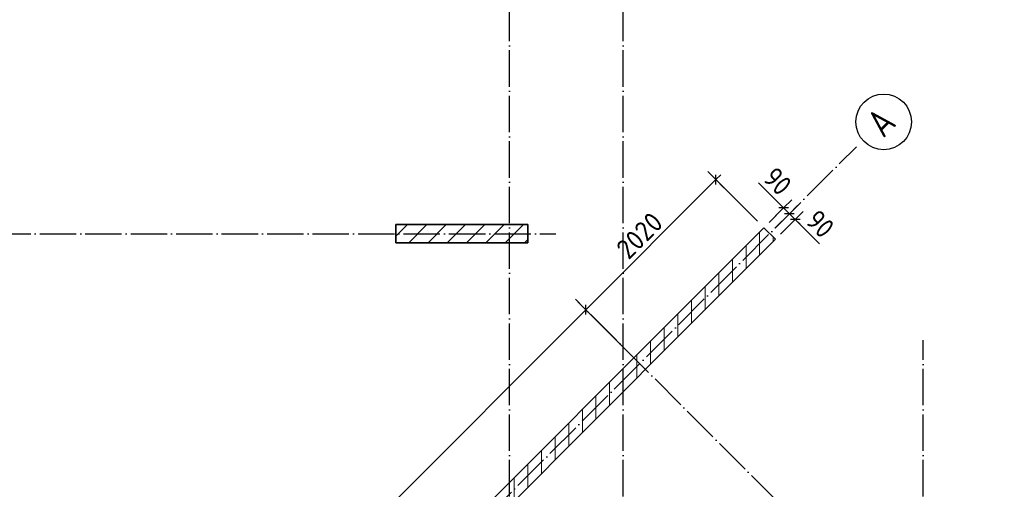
# Model space of a CAD drawing. Header units: millimetres. Extents: x -49773 to 2322955, y -3321 to 58485.
# Tile 60 of 256: x 275988 to 286818, y 28937 to 34096. Entities that reach past the tile are written whole.
import ezdxf

# ---------------------------------------------------------------- set-up
doc = ezdxf.new("R2010")
doc.units = ezdxf.units.MM
doc.linetypes.add('______11', pattern=[500, 400, -50, 0, -50])
doc.linetypes.add('______5', pattern=[1100, 800, -100, 100, -100])
doc.layers.add('Осевая линия_ общее', color=7, linetype='______5', lineweight=13, true_color=0xa0a0a0)
doc.layers.add('Размерная линия_ общее', color=7, linetype='Continuous', lineweight=13)
doc.layers.add('Стена_ общее', color=7, linetype='Continuous', lineweight=35)
doc.styles.add('ISOCPEUR', font='txt')

msp = doc.modelspace()

# ---------------------------------------------------------------- linework, layer by layer
at = {"color": 7, "linetype": 'Continuous', "lineweight": 35, "transparency": 33554687}
for p, q in [((281576.6, 31844.9), (280126.6, 31844.9)), ((280126.6, 31844.9), (280126.6, 31644.9)), ((281576.6, 31644.9), (281576.6, 31844.9)), ((280126.6, 31644.9), (281576.6, 31644.9))]:
    msp.add_line(p, q, dxfattribs=at)
at = {"color": 253, "linetype": '______5', "lineweight": 18, "true_color": 0xababab, "transparency": 33554687}
for p, q in [((280126.6, 31716.6), (280255, 31844.9)), ((280479.2, 31644.9), (280679.2, 31844.9)), ((280903.5, 31644.9), (281103.5, 31844.9)), ((281327.8, 31644.9), (281527.7, 31844.9))]:
    msp.add_line(p, q, dxfattribs=at)
at = {"color": 253, "linetype": '______11', "lineweight": 18, "true_color": 0xababab, "transparency": 33554687}
for p, q in [((280267.1, 31644.9), (280467.1, 31844.9)), ((280691.3, 31644.9), (280891.3, 31844.9)), ((281115.6, 31644.9), (281315.6, 31844.9)), ((281539.9, 31644.9), (281576.6, 31681.7))]:
    msp.add_line(p, q, dxfattribs=at)
at = {"layer": 'Осевая линия_ общее', "color": 253, "linetype": '______11', "lineweight": -3, "true_color": 0xa0a0a0, "transparency": 33554687}
for p, q in [((281376.6, 7354.9), (281376.6, 57434.9)), ((282626.6, 7354.9), (282626.6, 49944.9)), ((268028.8, 15539.2), (285190.3, 32700.6)), ((264706.6, 31744.9), (281886.6, 31744.9)), ((288563.2, 24561.9), (282100.2, 31024.8)), ((285926.6, 7354.9), (285926.6, 30574.9))]:
    msp.add_line(p, q, dxfattribs=at)
at = {"layer": 'Осевая линия_ общее', "color": 7, "linetype": 'Continuous', "lineweight": 25, "transparency": 33554687}
msp.add_circle((285491, 32973.8), 305.8, dxfattribs=at)
at = {"layer": 'Размерная линия_ общее', "color": 253, "linetype": 'Continuous', "lineweight": -3, "true_color": 0xa0a0a0, "transparency": 33554687}
for p, q in [((283645.8, 32339), (283557.4, 32427.4)), ((283645.8, 32339), (283734.2, 32250.6)), ((283645.8, 32339), (284102.9, 31881.9)), ((284390.6, 32028.3), (284479, 32116.6)), ((284390.6, 32028.3), (284230.1, 31867.8)), ((284454.3, 31964.6), (284293.8, 31804.1)), ((284390.6, 32028.3), (284302.2, 31939.9)), ((284454.3, 31964.6), (284365.9, 31876.2)), ((284454.3, 31964.6), (284542.7, 32053)), ((284517.9, 31901), (284606.3, 31989.4)), ((284517.9, 31901), (284357.4, 31740.5)), ((284517.9, 31901), (284429.5, 31812.6)), ((282215.9, 30909.1), (282127.5, 30997.5)), ((282215.9, 30909.1), (282304.3, 30820.7)), ((282215.9, 30909.1), (282673, 30452.1))]:
    msp.add_line(p, q, dxfattribs=at)
at = {"layer": 'Размерная линия_ общее', "color": 7, "linetype": 'Continuous', "lineweight": 25, "transparency": 33554687}
for p, q in [((283645.8, 32286), (283645.8, 32392)), ((284443.7, 32028.3), (284337.6, 32028.3)), ((284507.3, 31964.6), (284401.2, 31964.6)), ((284570.9, 31901), (284464.9, 31901)), ((282215.9, 30856.1), (282215.9, 30962.2))]:
    msp.add_line(p, q, dxfattribs=at)
at = {"layer": 'Размерная линия_ общее', "color": 7, "linetype": 'Continuous', "lineweight": 13, "transparency": 33554687}
for p, q in [((283645.8, 32339), (283698.8, 32392)), ((282215.9, 30909.1), (283645.8, 32339)), ((284316.2, 32101.7), (284114, 32304)), ((284422.4, 31996.4), (284316.2, 32101.7)), ((284390.6, 32028.3), (284337.6, 32081.3)), ((284454.3, 31964.6), (284390.6, 32028.3)), ((284517.9, 31901), (284454.3, 31964.6)), ((284486.1, 31932.8), (284582.9, 31835.4)), ((284517.9, 31901), (284570.9, 31847.9)), ((284582.9, 31835.4), (284785.1, 31633.2)), ((276516.6, 25209.9), (282215.9, 30909.1))]:
    msp.add_line(p, q, dxfattribs=at)
at = {"layer": 'Стена_ общее', "color": 7, "linetype": 'Continuous', "lineweight": 35, "transparency": 33554687}
for p, q in [((284173.6, 31811.2), (283203.3, 30841)), ((284300.8, 31683.9), (284173.6, 31811.2)), ((283330.6, 30713.7), (284300.8, 31683.9)), ((283203.3, 30841), (276987.9, 24625.5)), ((277115.1, 24498.2), (283330.6, 30713.7))]:
    msp.add_line(p, q, dxfattribs=at)
at = {"layer": 'Стена_ общее', "color": 253, "linetype": '______5', "lineweight": 18, "true_color": 0xababab, "transparency": 33554687}
for p, q in [((284126.6, 31509.7), (284126.6, 31764.3)), ((283826.6, 31209.7), (283826.6, 31464.3)), ((283526.6, 30909.7), (283526.6, 31164.3)), ((283226.6, 30817.7), (283226.6, 30864.3)), ((283226.6, 30609.7), (283226.6, 30817.7)), ((282926.6, 30309.7), (282926.6, 30564.3)), ((282626.6, 30009.7), (282626.6, 30264.3)), ((282326.6, 29709.7), (282326.6, 29964.3)), ((282026.6, 29409.7), (282026.6, 29664.3)), ((281726.6, 29109.7), (281726.6, 29364.3)), ((281426.6, 28809.7), (281426.6, 29064.3))]:
    msp.add_line(p, q, dxfattribs=at)
at = {"layer": 'Стена_ общее', "color": 253, "linetype": '______11', "lineweight": 18, "true_color": 0xababab, "transparency": 33554687}
for p, q in [((284276.6, 31659.7), (284276.6, 31708.1)), ((283976.6, 31359.7), (283976.6, 31614.3)), ((283676.6, 31059.7), (283676.6, 31314.3)), ((283376.6, 30759.7), (283376.6, 31014.3)), ((283076.6, 30459.7), (283076.6, 30714.3)), ((282776.6, 30159.7), (282776.6, 30414.3)), ((282476.6, 29859.7), (282476.6, 30114.3)), ((282176.6, 29559.7), (282176.6, 29814.3)), ((281876.6, 29259.7), (281876.6, 29514.3)), ((281576.6, 28959.7), (281576.6, 29214.3))]:
    msp.add_line(p, q, dxfattribs=at)

# ---------------------------------------------------------------- texts
at = {"layer": 'Осевая линия_ общее', "color": 7, "linetype": 'Continuous', "lineweight": 25, "transparency": 33554687, "insert": (285487.8, 32786.1), "char_height": 300, "width": 392.65, "attachment_point": 7, "rotation": 45, "style": 'ISOCPEUR'}
msp.add_mtext('\\W0.82;А', dxfattribs=at)
at = {"layer": 'Размерная линия_ общее', "color": 7, "linetype": 'Continuous', "lineweight": 25, "transparency": 33554687, "char_height": 220, "attachment_point": 7, "style": 'ISOCPEUR'}
for s, insert, width, rotation in [('\\W0.87;90', (284149.4, 32339.3), 403.921, 315), ('\\W0.93;2020', (282685.5, 31449.4), 718.102, 45), ('\\W0.87;90', (284618.2, 31870.8), 403.927, 315)]:
    msp.add_mtext(s, dxfattribs=dict(at, insert=insert, width=width, rotation=rotation))

doc.saveas('drawing.dxf')
